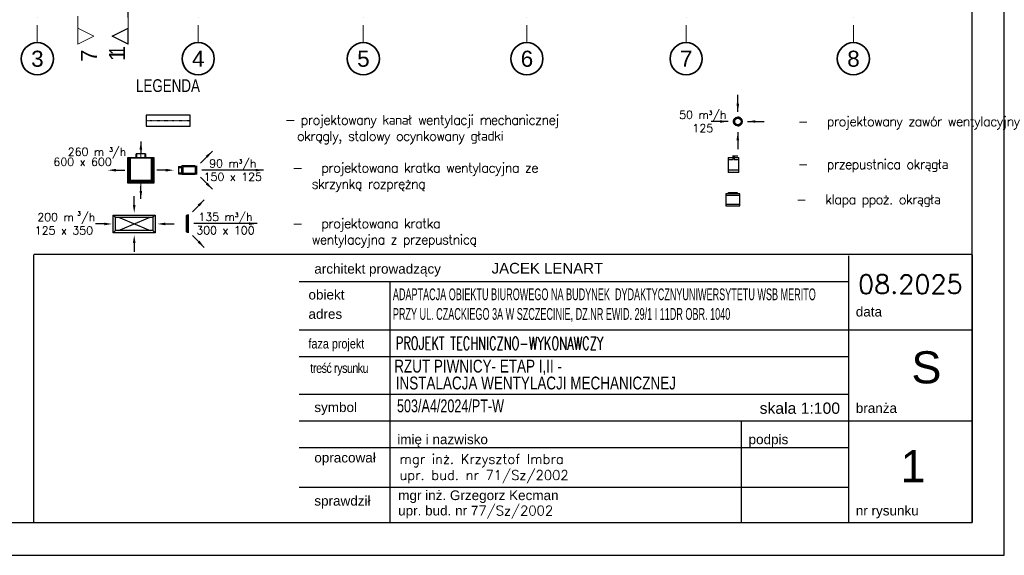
# Model space of a CAD drawing. Header units: millimetres. Extents: x -8078 to 241103, y -4319 to 602442.
# Tile 80 of 148: x 94512 to 112876, y 235281 to 245282. Entities that reach past the tile are written whole.
import ezdxf

# ---------------------------------------------------------------- set-up
doc = ezdxf.new("R2010")
doc.units = ezdxf.units.MM
doc.header["$MEASUREMENT"] = 0
for name, pattern in [('DASHDOT', [1, 0.5, -0.25, 0, -0.25]), ('Dashed2cust', [50, 25, -25]), ('Kropki i Kreski', [6.702778, 3.527778, -1.763889, 0, -1.411111]), ('Przerywana', [5.644444, 2.822222, -2.822222])]:
    doc.linetypes.add(name, pattern=pattern)
for name, color, linetype in [('#IS_wentylacja_opisy_bud', 7, 'Continuous'), ('#nawietrzaki', 5, 'Continuous'), ('#podkład', 252, 'Continuous'), ('0_Nr_pióra__1', 7, 'Continuous'), ('_TABELA', 7, 'Continuous'), ('FLUID-N1', 7, 'Continuous'), ('FLUID-N1-150-ARRGR', 7, 'Continuous'), ('FLUID-N1-INS', 7, 'Continuous'), ('FLUID-N2', 7, 'Continuous'), ('FLUID-N2-150-ARRGR', 7, 'Continuous'), ('FLUID-N2-INS', 7, 'Continuous'), ('FLUID-W1', 7, 'Continuous'), ('FLUID-W1-SYM', 7, 'Continuous'), ('FLUID-W12-INS', 7, 'Continuous'), ('FLUID-W3', 7, 'Continuous'), ('FLUID-W3-150-ARRGR', 7, 'Continuous'), ('FLUID-WD2', 7, 'Continuous'), ('FLUID-WD2-150-ARRGR', 7, 'Continuous'), ('Konstrukcja - Siatka mod', 7, 'Continuous'), ('Znaczniki - Przekroje', 7, 'Continuous')]:
    doc.layers.add(name, color=color, linetype=linetype)
doc.layers.add('#ZIMNA WODA_Pen_No__2', color=7, linetype='Continuous', lineweight=20)
doc.styles.add('FDBES', font='simplex.shx')
doc.styles.add('ROMANS', font='arial.ttf', dxfattribs={"height": 20})
doc.styles.add('STYL_AUTOMATYCZNY_1', font='arial.ttf')
doc.styles.add('STYL_AUTOMATYCZNY_6', font='txt')
doc.dimstyles.new('FDBES', dxfattribs={"dimscale": 50, "dimtxt": 4, "dimasz": 2.5, "dimexe": 0.8, "dimexo": 2, "dimgap": 1, "dimtad": 1, "dimdsep": 46, "dimtxsty": 'FDBES', "dimcen": 2.5, "dimclrd": 4, "dimclre": 5, "dimadec": 0, "dimazin": 0, "dimtfac": 1, "dimtmove": 0, "dimatfit": 3, "dimfxl": 1, "dimarcsym": 0})

# ---------------------------------------------------------------- blocks, each defined once
blk = doc.blocks.new('SDFGHB')
at = {"layer": 'Konstrukcja - Siatka mod', "color": 252, "linetype": 'Kropki i Kreski', "lineweight": 13, "ltscale": 100}
for p, q in [((34448, 457532), (34448, 456532)), ((37448, 457532), (37448, 456532)), ((40528, 457532), (40528, 456532)), ((43578, 457532), (43578, 456532)), ((46548, 457532), (46548, 456532)), ((49668, 457532), (49668, 456532))]:
    blk.add_line(p, q, dxfattribs=at)
at = {"layer": 'Konstrukcja - Siatka mod', "color": 252, "linetype": 'Continuous', "lineweight": 35, "ltscale": 100}
for centre in [(34448, 456232), (37448, 456232), (40528, 456232), (43578, 456232), (46548, 456232), (49668, 456232)]:
    blk.add_circle(centre, 300, dxfattribs=at)
at = {"layer": 'Znaczniki - Przekroje', "color": 252, "linetype": 'Przerywana', "lineweight": 13, "ltscale": 100}
for p, q in [((35202, 458154), (35202, 456804)), ((36143, 458154), (36143, 456804))]:
    blk.add_line(p, q, dxfattribs=at)
at = {"layer": 'Znaczniki - Przekroje', "color": 252, "linetype": 'Continuous', "lineweight": 13, "ltscale": 100, "flags": 128}
for points in [[(35202, 456504), (35202, 456804), (35502, 456654)], [(36143, 456504), (36143, 456804), (35843, 456654)]]:
    blk.add_lwpolyline(points, close=True, dxfattribs=at)
at = {"layer": 'Konstrukcja - Siatka mod', "color": 252, "linetype": 'Continuous', "lineweight": 13, "char_height": 300, "attachment_point": 1, "style": 'STYL_AUTOMATYCZNY_1'}
for s, insert in [('\\A1;{\\pql;\\pt0;\\fArial|b0|i0|c238|p0;\\W1.000000;3}', (34333, 456382)), ('\\A1;{\\pql;\\pt0;\\fArial|b0|i0|c238|p0;\\W1.000000;4}', (37333, 456382)), ('\\A1;{\\pql;\\pt0;\\fArial|b0|i0|c238|p0;\\W1.000000;5}', (40413, 456382)), ('\\A1;{\\pql;\\pt0;\\fArial|b0|i0|c238|p0;\\W1.000000;6}', (43463, 456382)), ('\\A1;{\\pql;\\pt0;\\fArial|b0|i0|c238|p0;\\W1.000000;7}', (46433, 456382)), ('\\A1;{\\pql;\\pt0;\\fArial|b0|i0|c238|p0;\\W1.000000;8}', (49553, 456382))]:
    blk.add_mtext(s, dxfattribs=dict(at, insert=insert))
at = {"layer": 'Znaczniki - Przekroje', "color": 252, "linetype": 'Continuous', "lineweight": 13, "char_height": 300, "rotation": 90, "style": 'STYL_AUTOMATYCZNY_6'}
for s, insert, attachment_point in [('\\A1;{\\pql;\\pt0;\\fGeneva CE|b0|i0|c0|p0;\\W1.000000;7}', (35562, 456178), 7), ('\\A1;{\\pqr;\\pt0;\\fGeneva CE|b0|i0|c0|p0;\\W1.000000;1}', (36083, 456414), 9)]:
    blk.add_mtext(s, dxfattribs=dict(at, insert=insert, attachment_point=attachment_point))
blk = doc.blocks.new('*U87446')
at = {"color": 0, "linetype": 'ByBlock', "lineweight": -2}
for major_axis, end_param in [((-50, 62.4), 4.037257), ((80, 0), 0.895665)]:
    blk.add_ellipse((0, 0), major_axis=major_axis, ratio=1, start_param=0, end_param=end_param, dxfattribs=at)
at = {"color": 0, "linetype": 'ByBlock', "lineweight": -2, "extrusion": (-1.22465e-16, -3.46914e-32, -1)}
for major_axis, end_param in [((-80, 0), 0.895665), ((80, 0), 3.141593)]:
    blk.add_ellipse((0, 0), major_axis=major_axis, ratio=1, start_param=0, end_param=end_param, dxfattribs=at)
at = {"color": 14, "linetype": 'Continuous', "lineweight": -2, "extrusion": (-1.22465e-16, -3.46914e-32, -1)}
for major_axis, end_param in [((-62.5, 0), 0.643501), ((62.5, 0), 3.141593)]:
    blk.add_ellipse((0, 0), major_axis=major_axis, ratio=1, start_param=0, end_param=end_param, dxfattribs=at)
at = {"color": 14, "linetype": 'Continuous', "lineweight": -2}
for major_axis, end_param in [((-50, 37.5), 0.643501), ((-62.5, 0), 3.141593)]:
    blk.add_ellipse((0, 0), major_axis=major_axis, ratio=1, start_param=0, end_param=end_param, dxfattribs=at)
at = {"color": 0, "linetype": 'ByBlock', "lineweight": -2, "extrusion": (-1.37462e-16, -1.7169e-16, -1)}
blk.add_ellipse((0, 0), major_axis=(50, 62.4), ratio=1, start_param=0, end_param=0.895665, dxfattribs=at)
blk = doc.blocks.new('*U87451')
at = {"color": 0, "linetype": 'ByBlock', "lineweight": -2}
for p, q in [((-170, 0), (170, 0)), ((-170, 0, 20), (170, 0, 20)), ((-150, 0, -20), (-150, 0)), ((-150, 0, -20), (150, 0, -20)), ((150, 0), (150, 0, -20))]:
    blk.add_line(p, q, dxfattribs=at)
at = {"color": 3, "linetype": 'Continuous', "lineweight": -3}
for q in [(-170, 0, 20), (170, 0, 20)]:
    blk.add_line((0, 0, 20), q, dxfattribs=at)
blk = doc.blocks.new('*U87455')
at = {"color": 0, "linetype": 'ByBlock', "lineweight": -2}
for p, q in [((0, 82, 20), (0, -82, 20)), ((0, 62), (0, 62, -230)), ((0, 62, -230), (0, -62, -230)), ((0, 50, -310), (0, 50, -230)), ((0, -50, -310), (0, -50, -230)), ((0, -62), (0, -62, -230))]:
    blk.add_line(p, q, dxfattribs=at)
at = {"color": 3, "linetype": 'Continuous', "lineweight": -3}
for p, q in [((0, 82, 20), (0, 0, 20)), ((0, 0, 20), (0, -82, 20))]:
    blk.add_line(p, q, dxfattribs=at)
at = {"layer": 'FLUID-N2-INS', "color": 1, "linetype": 'Continuous', "lineweight": -3}
for p, q in [((0, 82), (0, -82)), ((0, -82, -250), (0, 82, -250)), ((0, 82), (0, 82, -250)), ((0, 70, -310), (0, 0, -310)), ((0, 70, -310), (0, 70, -250)), ((0, 0, -310), (0, -70, -310)), ((0, -70, -310), (0, -70, -250)), ((0, -82), (0, -82, -250))]:
    blk.add_line(p, q, dxfattribs=at)
blk = doc.blocks.new('*U87459')
at = {"color": 0, "linetype": 'ByBlock', "lineweight": -2}
for p, q in [((50, 0, -50), (-50, 0, -50)), ((-50, 0, 50), (-4, 0, 50)), ((33.2, 0, 80), (-9.2, 0, 80)), ((-4, 0, 50), (-4, 0, 82)), ((4, 0, 82), (-4, 0, 82)), ((-4, 0, 70), (4, 0, 70)), ((4, 0, 82), (4, 0, 50)), ((4, 0, 50), (50, 0, 50)), ((40.3, 0, 80), (33.2, 0, 80))]:
    blk.add_line(p, q, dxfattribs=at)
at = {"color": 14, "linetype": 'Continuous', "lineweight": -2}
blk.add_line((50, 0, -4.9), (50, 0, 9.8), dxfattribs=at)
at = {"layer": 'FLUID-N2-INS', "color": 1, "linetype": 'Continuous', "lineweight": -3}
for p, q in [((50, 0, -70), (-50, 0, -70)), ((4, 0, 70), (25, 0, 70)), ((25, 0, 70), (50, 0, 70)), ((50, 0, -70), (50, 0, -4.9)), ((50, 0, 9.8), (50, 0, 70)), ((-50, 0, 70), (-50, 0, -70)), ((-50, 0, 70), (-25, 0, 70)), ((-25, 0, 70), (-4, 0, 70))]:
    blk.add_line(p, q, dxfattribs=at)
blk = doc.blocks.new('*U87447')
at = {"color": 5, "lineweight": -2}
blk.add_leader([(0, 0), (-315, 0)], dimstyle='FDBES', override={"dimscale": 60, "dimclrd": 5}, dxfattribs=at)
blk = doc.blocks.new('*U87448')
at = {"color": 5, "lineweight": -2}
blk.add_leader([(0, 0), (315, 0)], dimstyle='FDBES', override={"dimscale": 60, "dimclrd": 5}, dxfattribs=at)
blk = doc.blocks.new('*U87449')
at = {"color": 5, "lineweight": -2}
blk.add_leader([(0, 0), (0, -315)], dimstyle='FDBES', override={"dimscale": 60, "dimclrd": 5}, dxfattribs=at)
blk = doc.blocks.new('*U87450')
at = {"color": 5, "lineweight": -2}
blk.add_leader([(0, 0), (0, 315)], dimstyle='FDBES', override={"dimscale": 60, "dimclrd": 5}, dxfattribs=at)
blk = doc.blocks.new('*U87452')
at = {"color": 0, "lineweight": -2, "insert": (0, -589), "char_height": 150, "attachment_point": 5, "rotation": 270, "style": 'FDBES'}
blk.add_mtext('135 m{\\A2;\\H0.5x;3}/h\\P300 x 100', dxfattribs=at)
at = {"color": 5, "lineweight": -2}
blk.add_leader([(0, -1179), (0, 0)], dimstyle='FDBES', override={"dimscale": 60, "dimclrd": 5}, dxfattribs=at)
blk = doc.blocks.new('*U87453')
at = {"color": 5, "lineweight": -2}
blk.add_leader([(223, -223), (0, 0)], dimstyle='FDBES', override={"dimscale": 60, "dimclrd": 5}, dxfattribs=at)
blk = doc.blocks.new('*U87454')
at = {"color": 5, "lineweight": -2}
blk.add_leader([(-223, -223), (0, 0)], dimstyle='FDBES', override={"dimscale": 60, "dimclrd": 5}, dxfattribs=at)
blk = doc.blocks.new('*U87456')
at = {"color": 0, "lineweight": -2, "insert": (-575, 0), "char_height": 150, "attachment_point": 5, "rotation": 180, "style": 'FDBES'}
blk.add_mtext('90 m{\\A2;\\H0.5x;3}/h\\P150 x 125', dxfattribs=at)
at = {"color": 5, "lineweight": -2}
blk.add_leader([(-1150, 0), (0, 0)], dimstyle='FDBES', override={"dimscale": 60, "dimclrd": 5}, dxfattribs=at)
blk = doc.blocks.new('*U87457')
at = {"color": 5, "lineweight": -2}
blk.add_leader([(-223, -223), (0, 0)], dimstyle='FDBES', override={"dimscale": 60, "dimclrd": 5}, dxfattribs=at)
blk = doc.blocks.new('*U87458')
at = {"color": 5, "lineweight": -2}
blk.add_leader([(-223, 223), (0, 0)], dimstyle='FDBES', override={"dimscale": 60, "dimclrd": 5}, dxfattribs=at)

msp = doc.modelspace()

# ---------------------------------------------------------------- linework, layer by layer
at = {"layer": '#ZIMNA WODA_Pen_No__2', "color": 7, "lineweight": -2}
for radius in [80, 62.5]:
    msp.add_circle((107905, 243381, 554), radius, dxfattribs=at)
at = {"color": 0, "linetype": 'ByBlock', "lineweight": -2, "extrusion": (1.52656e-16, 1, 1.95698e-16)}
for p, q in [((107734, 242053, 12464), (107894, 242053, 12464)), ((107734, 242028, 12464), (107734, 242053, 12464)), ((107894, 242053, 12464), (107894, 242028, 12464)), ((107945, 241998, 12464), (107683, 241998, 12464)), ((107683, 241838, 12464), (107945, 241838, 12464))]:
    msp.add_line(p, q, dxfattribs=at)
at = {"color": 14, "linetype": 'Continuous', "lineweight": -2, "extrusion": (1.52656e-16, 1, 1.95698e-16)}
for p, q in [((107683, 241998, 12464), (107683, 241838, 12464)), ((107945, 241838, 12464), (107945, 241998, 12464))]:
    msp.add_line(p, q, dxfattribs=at)
at = {"color": 7, "linetype": 'Dashed2cust', "lineweight": -2, "ltscale": 10}
msp.add_lwpolyline([(96536, 244825), (96536, 246475)], dxfattribs=at)
at = {"color": 7, "lineweight": -2}
for points in [[(96536, 244825), (96236, 244975), (96536, 245125)], [(96536, 244825), (96536, 245125)]]:
    msp.add_lwpolyline(points, dxfattribs=at)
at = {"layer": '0_Nr_pióra__1', "color": 7, "linetype": 'Continuous', "ltscale": 100}
for p, q in [((94776, 240907), (112275, 240907)), ((94776, 235891), (94776, 240892)), ((109976, 235891), (109976, 240873)), ((112276, 240892), (112276, 235891)), ((99726, 240392), (109976, 240392)), ((101421, 235892), (101421, 240392)), ((99726, 239492), (112276, 239492)), ((99726, 238992), (109976, 238992)), ((99726, 238292), (109976, 238292)), ((99726, 237792), (112276, 237792)), ((107976, 235891), (107976, 237792)), ((99726, 237292), (109976, 237292)), ((99726, 236556), (109976, 236556)), ((99776, 235891), (112276, 235891))]:
    msp.add_line(p, q, dxfattribs=at)
at = {"layer": '0_Nr_pióra__1', "color": 7, "linetype": 'Continuous'}
msp.add_line((99726, 238992), (109976, 238992), dxfattribs=at)
at = {"layer": '_TABELA', "color": 7}
msp.add_lwpolyline([(70876, 264981), (112876, 264981), (70876, 264981), (70876, 235281), (112876, 235281), (112876, 264981)], dxfattribs=at)
msp.add_lwpolyline([(112276, 264371), (73376, 264371), (73376, 235891), (112276, 235891)], close=True, dxfattribs=at)
at = {"layer": 'FLUID-N1', "color": 202, "linetype": 'Continuous', "extrusion": (-9.84083e-17, -2.62422e-16, -1)}
for p, q in [((96697, 242697, -647), (96697, 242780, -647)), ((96847, 242780, -647), (96847, 242697, -647)), ((96532, 242712, -647), (96547, 242697, -647)), ((96532, 242712, -647), (96697, 242712, -647)), ((96532, 242232, -647), (96532, 242712, -647)), ((96578, 242697, -647), (96547, 242697, -647)), ((96547, 242697, -647), (96547, 242247, -647)), ((96967, 242697, -647), (96578, 242697, -647)), ((96578, 242277, -647), (96578, 242697, -647)), ((96847, 242712, -647), (97012, 242712, -647)), ((96997, 242697, -647), (96967, 242697, -647)), ((96967, 242697, -647), (96967, 242277, -647)), ((96997, 242697, -647), (97012, 242712, -647)), ((96997, 242247, -647), (96997, 242697, -647)), ((97012, 242712, -647), (97012, 242232, -647)), ((96532, 242272, -647), (96537, 242277, -647)), ((97012, 242232, -647), (96532, 242232, -647)), ((96547, 242247, -647), (96997, 242247, -647)), ((96569, 242269, -647), (96578, 242277, -647)), ((96967, 242277, -647), (96578, 242277, -647)), ((96975, 242269, -647), (96967, 242277, -647)), ((97012, 242232, -647), (97007, 242237, -647))]:
    msp.add_line(p, q, dxfattribs=at)
at = {"layer": 'FLUID-N1-150-ARRGR', "color": 5, "linetype": 'Continuous', "lineweight": -2, "ltscale": 5}
for p, q in [((96772, 243008, -655), (96772, 242772, -655)), ((97308, 242472, -655), (97072, 242472, -655)), ((96772, 241936, -655), (96772, 242172, -655))]:
    msp.add_line(p, q, dxfattribs=at)
at = {"layer": 'FLUID-N1-150-ARRGR', "color": 5, "linetype": 'Continuous', "lineweight": 0, "ltscale": 5}
for p, q in [((96772, 242858), (96772, 242693)), ((96307, 242472), (96472, 242472)), ((97237, 242472), (97072, 242472)), ((96772, 242086), (96772, 242251))]:
    msp.add_line(p, q, dxfattribs=at)
for points in [[(96747, 242858), (96772, 243008), (96797, 242858)], [(96307, 242447), (96157, 242472), (96307, 242497)], [(97237, 242497), (97387, 242472), (97237, 242447)], [(96797, 242086), (96772, 241936), (96747, 242086)]]:
    msp.add_solid(points, dxfattribs=at)
at = {"layer": 'FLUID-N1-INS', "color": 1, "linetype": 'Continuous', "lineweight": -3, "extrusion": (-9.84083e-17, -2.62422e-16, -1)}
for p, q in [((96697, 242780, -647), (96687, 242780, -647)), ((96687, 242707, -647), (96687, 242780, -647)), ((96847, 242780, -647), (96697, 242780, -647)), ((96857, 242780, -647), (96847, 242780, -647)), ((96857, 242780, -647), (96857, 242707, -647)), ((96537, 242707, -647), (96569, 242707, -647)), ((96537, 242237, -647), (96537, 242707, -647)), ((96569, 242707, -647), (96975, 242707, -647)), ((96569, 242707, -647), (96569, 242269, -647)), ((96975, 242707, -647), (97007, 242707, -647)), ((96975, 242269, -647), (96975, 242707, -647)), ((97007, 242707, -647), (97007, 242237, -647)), ((96537, 242277, -647), (96547, 242287, -647)), ((97007, 242237, -647), (96537, 242237, -647)), ((96547, 242247, -647), (96569, 242269, -647)), ((96569, 242269, -647), (96975, 242269, -647)), ((96997, 242247, -647), (96975, 242269, -647)), ((97007, 242237, -647), (96997, 242247, -647))]:
    msp.add_line(p, q, dxfattribs=at)
at = {"layer": 'FLUID-W1', "color": 14, "linetype": 'Continuous'}
for p, q in [((96870, 243497, 554), (96870, 243397, 554)), ((96870, 243397, 554), (96870, 243297, 554)), ((97691, 243397, 554), (97691, 243497, 554)), ((97691, 243297, 554), (97691, 243397, 554))]:
    msp.add_line(p, q, dxfattribs=at)
at = {"layer": 'FLUID-W1', "color": 5, "linetype": 'Continuous'}
for p, q in [((97691, 243497, 554), (96870, 243497, 554)), ((96870, 243297, 554), (97691, 243297, 554))]:
    msp.add_line(p, q, dxfattribs=at)
at = {"layer": 'FLUID-W1-SYM', "color": 2, "linetype": 'DASHDOT', "lineweight": -3}
msp.add_line((96870, 243397, 554), (97691, 243397, 554), dxfattribs=at)
at = {"layer": 'FLUID-W12-INS', "color": 1, "linetype": 'Continuous', "lineweight": -3, "extrusion": (1.52656e-16, 1, 1.95698e-16)}
for p, q in [((107683, 242028, 12464), (107683, 241998, 12464)), ((107734, 242028, 12464), (107683, 242028, 12464)), ((107894, 242028, 12464), (107734, 242028, 12464)), ((107945, 242028, 12464), (107894, 242028, 12464)), ((107945, 241998, 12464), (107945, 242028, 12464)), ((107683, 241838, 12464), (107683, 241808, 12464)), ((107683, 241808, 12464), (107945, 241808, 12464)), ((107945, 241808, 12464), (107945, 241838, 12464))]:
    msp.add_line(p, q, dxfattribs=at)
at = {"layer": 'FLUID-W3', "color": 194, "linetype": 'Continuous', "lineweight": -2, "extrusion": (0, 1.22465e-16, -1)}
for p, q in [((96258, 241633, 4476), (96298, 241593, 4476)), ((96258, 241633, 4476), (97038, 241633, 4476)), ((96258, 241303, 4476), (96258, 241633, 4476)), ((96298, 241593, 4476), (96998, 241593, 4476)), ((96298, 241343, 4476), (96298, 241593, 4476)), ((97038, 241633, 4476), (96998, 241593, 4476)), ((96998, 241593, 4476), (96998, 241343, 4476)), ((97038, 241633, 4476), (97038, 241303, 4476)), ((96258, 241303, 4476), (96298, 241343, 4476)), ((97038, 241303, 4476), (96258, 241303, 4476)), ((96998, 241343, 4476), (96298, 241343, 4476)), ((96998, 241343, 4476), (97038, 241303, 4476))]:
    msp.add_line(p, q, dxfattribs=at)
at = {"layer": 'FLUID-W3', "color": 3, "linetype": 'Continuous', "lineweight": -3, "extrusion": (0, 1.22465e-16, -1)}
for p, q in [((96352, 241343, 4476), (96943, 241593, 4476)), ((96352, 241593, 4476), (96943, 241343, 4476))]:
    msp.add_line(p, q, dxfattribs=at)
at = {"layer": 'FLUID-W3-150-ARRGR', "color": 5, "lineweight": -2}
for p, q in [((96648, 241823, 2213), (96648, 241988, 2213)), ((96088, 241468, 2213), (95923, 241468, 2213)), ((97228, 241468, 2213), (97393, 241468, 2213)), ((96648, 241113, 2213), (96648, 240948, 2213))]:
    msp.add_line(p, q, dxfattribs=at)
for points in [[(96673, 241823, 2213), (96648, 241673, 2213), (96623, 241823, 2213)], [(96088, 241493, 2213), (96238, 241468, 2213), (96088, 241443, 2213)], [(97228, 241443, 2213), (97078, 241468, 2213), (97228, 241493, 2213)], [(96623, 241113, 2213), (96648, 241263, 2213), (96673, 241113, 2213)]]:
    msp.add_solid(points, dxfattribs=at)

# ---------------------------------------------------------------- block references
at = {"layer": '#podkład'}
msp.add_blockref('SDFGHB', (60393, -211679), dxfattribs=at)
at = {"layer": 'FLUID-N1', "color": 30, "linetype": 'Continuous', "lineweight": -2, "extrusion": (1, -1.83697e-16, 6.12323e-17), "rotation": 180}
msp.add_blockref('*U87451', (241474, 161, 97636), dxfattribs=at)
at = {"layer": 'FLUID-N1-150-ARRGR', "color": 7, "lineweight": -2, "rotation": 89.99999999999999}
for name, p in [('*U87453', (97732, 241695, 161)), ('*U87452', (97761, 241474, 161)), ('*U87454', (97732, 241254, 161))]:
    msp.add_blockref(name, p, dxfattribs=at)
at = {"layer": 'FLUID-N2', "color": 30, "linetype": 'Continuous', "lineweight": -2, "extrusion": (5.66554e-16, 1, -6.12323e-17), "xscale": 2, "yscale": 2, "zscale": 2, "rotation": 180}
msp.add_blockref('*U87459', (-107827, 12844, 242571), dxfattribs=at)
at = {"layer": 'FLUID-N2', "color": 30, "linetype": 'Continuous', "lineweight": -2, "extrusion": (1, -6.12323e-16, 1.47911e-31), "rotation": 270}
msp.add_blockref('*U87455', (242473, 6719, 97787), dxfattribs=at)
at = {"layer": 'FLUID-N2-150-ARRGR', "color": 7, "lineweight": -2, "rotation": 180}
for name, p in [('*U87457', (97883, 242606, 6719)), ('*U87456', (97912, 242473, 6719)), ('*U87458', (97883, 242340, 6719))]:
    msp.add_blockref(name, p, dxfattribs=at)
at = {"layer": 'FLUID-WD2', "color": 135, "linetype": 'Continuous', "lineweight": -2, "extrusion": (-1.83697e-16, -1.22465e-16, -1), "rotation": 89.99999999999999}
msp.add_blockref('*U87446', (-107905, 243381, -20), dxfattribs=at)
at = {"layer": 'FLUID-WD2-150-ARRGR', "rotation": 89.99999999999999}
for name, p in [('*U87448', (107905, 243561)), ('*U87450', (107725, 243381)), ('*U87449', (108085, 243381)), ('*U87447', (107905, 243181))]:
    msp.add_blockref(name, p, dxfattribs=at)

# ---------------------------------------------------------------- texts
at = {"layer": '#IS_wentylacja_opisy_bud', "char_height": 180, "attachment_point": 1, "style": 'ROMANS'}
for s, insert, width in [('\\Fromans.shx|c238;\\T0.9; - projektowany kanał wentylacji mechanicznej\\P   okrągly, stalowy ocynkowany gładki', (99349, 243501, 554), 6358.29), ('\\pxi-2,l3t4;\\Fromans.shx;\\T0.9;-^Iprojektowany zawór wentylacyjny', (108843, 243473, 554), 4455.94), ('\\pxi-2,l3t4;\\Fromans.shx;\\T0.9;-^Iprojektowana kratka wentylacyjna ze skrzynk\\Fromans.shx|c238;ą rozprężną', (99416, 242607, 554), 5248.58), ('\\pxi-2,l3t4;\\Fromans.shx;\\T0.9;-^Iprzepustnica okr\\Fromans.shx|c238;ągła', (108843, 242673, 554), 4455.94), ('\\pxi-2,l3t4;\\Fromans.shx;\\T0.9;-^Iklapa ppo\\Fromans.shx|c238;ż.\\Fromans.shx; okr\\Fromans.shx|c238;ągła', (108812, 242017, 554), 4455.94), ('\\pxi-2,l3t4;\\Fromans.shx;\\T0.9;-^Iprojektowana kratka wentylacyjna z przepustnic\\Fromans.shx|c238;ą', (99416, 241567, 554), 4455.94)]:
    msp.add_mtext(s, dxfattribs=dict(at, insert=insert, width=width))
at = {"layer": '#nawietrzaki', "color": 7, "lineweight": 35, "insert": (96326, 244699), "char_height": 300, "width": 7070.76, "attachment_point": 5, "rotation": 90}
msp.add_mtext('\\pxqct3;\\fArial|b0|i0;\\T0.9;\\W0.7;\\A1;1', dxfattribs=at)
at = {"color": 7, "style": 'ROMANS', "width": 0.75}
msp.add_text('LEGENDA', height=238, dxfattribs=at).set_placement((96682, 243932, 554))
at = {"layer": '0_Nr_pióra__1', "color": 7, "linetype": 'Continuous', "style": 'ROMANS'}
for s, width, p in [('RZUT PIWNICY- ETAP I,II -', 0.75, (101497, 238694)), ('INSTALACJA WENTYLACJI MECHANICZNEJ', 0.75, (101526, 238378)), ('503/A4/2024/PT-W', 0.7, (101549, 237952))]:
    msp.add_text(s, height=240, rotation=359.9976, dxfattribs=dict(at, width=width)).set_placement(p)
at = {"layer": '0_Nr_pióra__1', "color": 7, "linetype": 'Continuous', "rotation": 359.9976, "style": 'ROMANS'}
for s, insert, char_height, attachment_point in [('{JACEK LENART}', (103314, 240640), 200, 4), ('{\\Q0;architekt prowadzący}', (100007, 240603), 180, 4), ('\\Fromans|c238;08.2025', (111124, 240342), 350, 5), ('{\\Q0;obiekt}', (99898, 240146), 180, 4), ('\\pxql;\\W0.55;ADAPTACJA OBIEKTU BIUROWEGO NA BUDYNEK  DYDAKTYCZNYUNIWERSYTETU WSB MERITO \\PPRZY UL. CZACKIEGO 3A W SZCZECINIE, DZ.NR EWID. 29/1 I 11DR OBR. 1040 ', (101472, 239951), 220, 4), ('{\\Q0;adres}', (99898, 239786), 180, 4), ('{\\Q0;data}', (110106, 239829), 180, 4), ('\\pxql;\\Fromans.shx;\\W0.65;\\A1;PROJEKT TECHNICZNO-WYKONAWCZY', (101526, 239241), 240, 4), ('\\pxqc;S', (111123, 238787), 600, 4), ('{\\Q0;symbol}', (100007, 238019), 180, 4), ('{\\Q0;branża}', (110106, 238029), 180, 4), ('{\\Q0;imię i nazwisko}', (101554, 237419), 180, 4), ('{\\Q0;podpis}', (108106, 237419), 180, 4), ('{\\Q0;opracował}', (100007, 237078), 180, 4), ('{\\Fromans|c128;\\Q0;mgr in\\Fromans,bigfont|c238;ż\\Fromans|c128;. Krzysztof Imbra\\Pupr. bud. nr 71/Sz/2002}', (101595, 236899), 180, 4), ('{\\Q0;sprawdził}', (100007, 236272), 180, 4), ('{\\Q0;mgr inż. Grzegorz Kecman}', (101572, 236375), 180, 4), ('{\\Q0;upr. bud. nr 7\\Fromans,bigfont|c238;7\\Fromans|c238;/Sz/2002}', (101570, 236086), 180, 4), ('{\\Q0;nr rysunku}', (110106, 236089), 180, 4)]:
    msp.add_mtext(s, dxfattribs=dict(at, insert=insert, char_height=char_height, attachment_point=attachment_point))
at = {"layer": '0_Nr_pióra__1', "color": 7, "linetype": 'Continuous', "char_height": 180, "attachment_point": 4, "rotation": 359.9976, "line_spacing_factor": 0.8, "style": 'ROMANS'}
for s, insert in [('\\W0.8;faza projekt', (99898, 239206)), ('\\T0.9;\\W0.8;treść rysunku', (99931, 238750))]:
    msp.add_mtext(s, dxfattribs=dict(at, insert=insert))
at = {"layer": '0_Nr_pióra__1', "color": 7, "linetype": 'Continuous', "insert": (108312, 238027), "char_height": 210, "width": 2283.42, "attachment_point": 4, "line_spacing_factor": 0.9, "style": 'ROMANS'}
msp.add_mtext('skala 1:100', dxfattribs=at)
at = {"layer": '0_Nr_pióra__1', "color": 0, "linetype": 'Continuous', "insert": (111173, 236946), "char_height": 600, "attachment_point": 5, "rotation": 359.9976, "style": 'ROMANS'}
msp.add_mtext('1', dxfattribs=at)
at = {"layer": 'FLUID-W3-150-ARRGR', "color": 7, "lineweight": -2, "style": 'FDBES'}
for s, height, p in [('260 m', 150, (95408, 242740, -655)), ('3', 80, (96182, 242818, -655)), ('/h', 150, (96235, 242740, -655)), ('600 x 600', 150, (95142, 242553, -655)), ('200 m', 150, (94841, 241521, 3320)), ('3', 75, (95588, 241625, 2213)), ('/h', 150, (95660, 241521, 2213)), ('125 x 350', 150, (94794, 241271, 3320))]:
    msp.add_text(s, height=height, dxfattribs=at).set_placement(p)
at = {"layer": 'FLUID-WD2-150-ARRGR', "color": 0, "insert": (107253, 243381), "char_height": 150, "attachment_point": 5, "style": 'FDBES'}
msp.add_mtext('50 m{\\A2;\\H0.5x;3}/h\\P125', dxfattribs=at)

# ---------------------------------------------------------------- leaders
at = {"layer": 'FLUID-N1-150-ARRGR', "color": 5, "linetype": 'Continuous', "lineweight": -2, "ltscale": 5}
msp.add_leader([(96236, 242472, -655), (96472, 242472, -655)], dimstyle='FDBES', override={"dimscale": 6, "dimclrd": 5}, dxfattribs=at)

doc.saveas('drawing.dxf')
